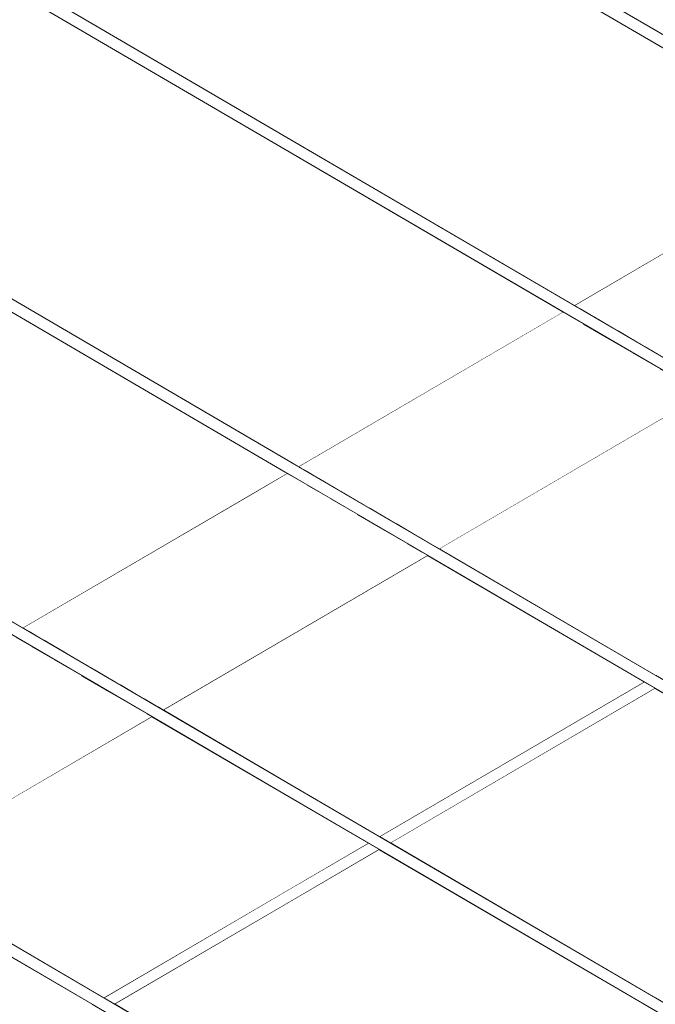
# Model space of a CAD drawing. Header units: millimetres. Extents: x -126680 to -83680, y 18016 to 39016.
# Tile 94 of 121: x -107843 to -107620, y 29891 to 30237. Entities that reach past the tile are written whole.
import ezdxf

# ---------------------------------------------------------------- set-up
doc = ezdxf.new("R2010")
doc.units = ezdxf.units.MM
doc.header["$MEASUREMENT"] = 0
doc.linetypes.add('Wipeout_Contour', pattern=[1000, 0, -1000])
doc.layers.add('Nowe_Konstrukcja - Schody', color=7, linetype='Continuous')
doc.layers.add('Nowe_Konstrukcja - Ściany zew', color=7, linetype='Continuous')
doc.layers.add('Nowe_Konstrukcja - Schody_Nr_pióra__101', color=250, linetype='Continuous', lineweight=13, true_color=0x333333)

msp = doc.modelspace()

# ---------------------------------------------------------------- wipeouts: each hides what was drawn before it
at = {"color": 254, "linetype": 'Wipeout_Contour', "lineweight": 0, "ltscale": 447916.351945}
msp.add_wipeout([(-107844.37, 30019.65), (-107937.37, 29965.3), (-107932, 29962.16), (-107839, 30016.51)], dxfattribs=at).dxf.layer = 'Nowe_Konstrukcja - Schody'
at = {"color": 254, "linetype": 'Wipeout_Contour', "lineweight": 0, "ltscale": 447056.102323}
msp.add_wipeout([(-107623.25, 30003.76), (-107716.25, 29949.41), (-107714.85, 29948.59), (-107621.85, 30002.94)], dxfattribs=at).dxf.layer = 'Nowe_Konstrukcja - Schody'
at = {"color": 254, "linetype": 'Wipeout_Contour', "lineweight": 0, "ltscale": 447417.206899}
msp.add_wipeout([(-107749.69, 29929.87), (-107813.21, 29892.74), (-107811.81, 29891.93), (-107748.98, 29928.65)], dxfattribs=at).dxf.layer = 'Nowe_Konstrukcja - Schody'
at = {"color": 254, "linetype": 'Wipeout_Contour', "lineweight": 0, "ltscale": 784274.418946}
msp.add_wipeout([(-108393.98, 30685.49), (-107747.97, 30307.95), (-107551.4, 30193.07), (-107493.98, 30226.63), (-107493.98, 30268.21), (-107749.99, 30417.83), (-108393.98, 30794.19)], dxfattribs=at).dxf.layer = 'Nowe_Konstrukcja - Ściany zew'
at = {"color": 254, "linetype": 'Wipeout_Contour', "lineweight": 0, "ltscale": 447857.995098}
msp.add_wipeout([(-107986.67, 29880.78), (-107910.76, 29836.42), (-107817.76, 29890.77), (-107893.67, 29935.13)], dxfattribs=at).dxf.layer = 'Nowe_Konstrukcja - Ściany zew'

# ---------------------------------------------------------------- next in the draw order: wipeouts: each hides what was drawn before it
at = {"color": 254, "linetype": 'Wipeout_Contour', "lineweight": 0, "ltscale": 447626.967646}
msp.add_wipeout([(-107840.41, 30021.97), (-107835.03, 30018.83), (-107757.9, 30063.91), (-107760.63, 30068.59)], dxfattribs=at).dxf.layer = 'Nowe_Konstrukcja - Schody'
at = {"color": 254, "linetype": 'Wipeout_Contour', "lineweight": 0, "ltscale": 447886.319764}
msp.add_wipeout([(-107932, 29962.16), (-107923.96, 29957.47), (-107830.96, 30011.82), (-107839, 30016.51)], dxfattribs=at).dxf.layer = 'Nowe_Konstrukcja - Schody'
at = {"color": 254, "linetype": 'Wipeout_Contour', "lineweight": 0, "ltscale": 447049.823417}
msp.add_wipeout([(-107714.85, 29948.59), (-107713.45, 29947.77), (-107620.45, 30002.12), (-107621.85, 30002.94)], dxfattribs=at).dxf.layer = 'Nowe_Konstrukcja - Schody'
at = {"color": 254, "linetype": 'Wipeout_Contour', "lineweight": 0, "ltscale": 447412.039803}
msp.add_wipeout([(-107748.98, 29928.65), (-107811.81, 29891.93), (-107810.41, 29891.11), (-107748.27, 29927.43)], dxfattribs=at).dxf.layer = 'Nowe_Konstrukcja - Schody'

# ---------------------------------------------------------------- next in the draw order: wipeouts: each hides what was drawn before it
at = {"color": 254, "linetype": 'Wipeout_Contour', "lineweight": 0, "ltscale": 447602.247232}
msp.add_wipeout([(-107835.03, 30018.83), (-107827, 30014.13), (-107753.81, 30056.91), (-107757.9, 30063.91)], dxfattribs=at).dxf.layer = 'Nowe_Konstrukcja - Schody'
at = {"color": 254, "linetype": 'Wipeout_Contour', "lineweight": 0, "ltscale": 447847.080987}
msp.add_wipeout([(-107923.96, 29957.47), (-107914.48, 29951.93), (-107821.48, 30006.28), (-107830.96, 30011.82)], dxfattribs=at).dxf.layer = 'Nowe_Konstrukcja - Schody'
at = {"color": 254, "linetype": 'Wipeout_Contour', "lineweight": 0, "ltscale": 447045.383567}
msp.add_wipeout([(-107713.45, 29947.77), (-107712.87, 29947.43), (-107619.87, 30001.78), (-107620.45, 30002.12)], dxfattribs=at).dxf.layer = 'Nowe_Konstrukcja - Schody'
at = {"color": 254, "linetype": 'Wipeout_Contour', "lineweight": 0, "ltscale": 447408.381674}
msp.add_wipeout([(-107810.41, 29891.11), (-107809.83, 29890.77), (-107747.97, 29926.92), (-107748.27, 29927.43)], dxfattribs=at).dxf.layer = 'Nowe_Konstrukcja - Schody'

# ---------------------------------------------------------------- next in the draw order: wipeouts: each hides what was drawn before it
at = {"color": 254, "linetype": 'Wipeout_Contour', "lineweight": 0, "ltscale": 447569.9416}
msp.add_wipeout([(-107827, 30014.13), (-107817.52, 30008.59), (-107748.98, 30048.65), (-107753.81, 30056.91)], dxfattribs=at).dxf.layer = 'Nowe_Konstrukcja - Schody'
at = {"color": 254, "linetype": 'Wipeout_Contour', "lineweight": 0, "ltscale": 447804.60949}
msp.add_wipeout([(-107821.48, 30006.28), (-107914.48, 29951.93), (-107905, 29946.39), (-107812, 30000.74)], dxfattribs=at).dxf.layer = 'Nowe_Konstrukcja - Schody'
at = {"color": 254, "linetype": 'Wipeout_Contour', "lineweight": 0, "ltscale": 447060.542177}
msp.add_wipeout([(-107623.83, 30004.1), (-107716.83, 29949.75), (-107716.25, 29949.41), (-107623.25, 30003.76)], dxfattribs=at).dxf.layer = 'Nowe_Konstrukcja - Schody'
at = {"color": 254, "linetype": 'Wipeout_Contour', "lineweight": 0, "ltscale": 447420.856296}
msp.add_wipeout([(-107813.8, 29893.08), (-107813.21, 29892.74), (-107749.69, 29929.87), (-107749.99, 29930.37)], dxfattribs=at).dxf.layer = 'Nowe_Konstrukcja - Schody'

# ---------------------------------------------------------------- next in the draw order: linework, layer by layer
at = {"layer": 'Nowe_Konstrukcja - Schody_Nr_pióra__101', "color": 250, "linetype": 'Continuous', "lineweight": 13, "true_color": 0x333333}
for p, q in [((-107716.83, 29949.75), (-107623.83, 30004.1)), ((-107712.87, 29947.43), (-107619.87, 30001.78))]:
    msp.add_line(p, q, dxfattribs=at)

# ---------------------------------------------------------------- next in the draw order: wipeouts: each hides what was drawn before it
at = {"color": 254, "linetype": 'Wipeout_Contour', "lineweight": 0, "ltscale": 447534.969206}
msp.add_wipeout([(-107748.98, 30048.65), (-107817.52, 30008.59), (-107808.04, 30003.05), (-107744.15, 30040.39)], dxfattribs=at).dxf.layer = 'Nowe_Konstrukcja - Schody'
at = {"color": 254, "linetype": 'Wipeout_Contour', "lineweight": 0, "ltscale": 447765.371181}
msp.add_wipeout([(-107812, 30000.74), (-107905, 29946.39), (-107896.96, 29941.69), (-107803.96, 29996.04)], dxfattribs=at).dxf.layer = 'Nowe_Konstrukcja - Schody'
at = {"color": 254, "linetype": 'Wipeout_Contour', "lineweight": 0, "ltscale": 447267.043602}
msp.add_wipeout([(-107720.22, 29947.1), (-107749.69, 29929.87), (-107748.98, 29928.65), (-107718.81, 29946.28)], dxfattribs=at).dxf.layer = 'Nowe_Konstrukcja - Schody'

# ---------------------------------------------------------------- next in the draw order: wipeouts: each hides what was drawn before it
at = {"color": 254, "linetype": 'Wipeout_Contour', "lineweight": 0, "ltscale": 447502.653242}
msp.add_wipeout([(-107744.15, 30040.39), (-107808.04, 30003.05), (-107800, 29998.36), (-107740.06, 30033.38)], dxfattribs=at).dxf.layer = 'Nowe_Konstrukcja - Schody'
at = {"color": 254, "linetype": 'Wipeout_Contour', "lineweight": 0, "ltscale": 447735.339612}
msp.add_wipeout([(-107803.96, 29996.04), (-107896.96, 29941.69), (-107891.59, 29938.55), (-107798.59, 29992.9)], dxfattribs=at).dxf.layer = 'Nowe_Konstrukcja - Schody'
at = {"color": 254, "linetype": 'Wipeout_Contour', "lineweight": 0, "ltscale": 447261.876182}
msp.add_wipeout([(-107748.98, 29928.65), (-107748.27, 29927.43), (-107717.41, 29945.46), (-107718.81, 29946.28)], dxfattribs=at).dxf.layer = 'Nowe_Konstrukcja - Schody'

# ---------------------------------------------------------------- next in the draw order: wipeouts: each hides what was drawn before it
at = {"color": 254, "linetype": 'Wipeout_Contour', "lineweight": 0, "ltscale": 447477.911679}
msp.add_wipeout([(-107740.06, 30033.38), (-107800, 29998.36), (-107794.63, 29995.22), (-107737.33, 30028.71)], dxfattribs=at).dxf.layer = 'Nowe_Konstrukcja - Schody'
at = {"color": 254, "linetype": 'Wipeout_Contour', "lineweight": 0, "ltscale": 447719.086694}
msp.add_wipeout([(-107798.59, 29992.9), (-107891.59, 29938.55), (-107889.71, 29937.45), (-107796.71, 29991.8)], dxfattribs=at).dxf.layer = 'Nowe_Konstrukcja - Schody'
at = {"color": 254, "linetype": 'Wipeout_Contour', "lineweight": 0, "ltscale": 447258.230985}
msp.add_wipeout([(-107748.27, 29927.43), (-107747.97, 29926.92), (-107716.83, 29945.12), (-107717.41, 29945.46)], dxfattribs=at).dxf.layer = 'Nowe_Konstrukcja - Schody'

# ---------------------------------------------------------------- next in the draw order: linework, layer by layer
at = {"layer": 'Nowe_Konstrukcja - Schody_Nr_pióra__101', "color": 250, "linetype": 'Continuous', "lineweight": 13, "true_color": 0x333333}
for p, q in [((-107889.71, 29937.45), (-107796.71, 29991.8)), ((-107809.83, 29890.77), (-107747.97, 29926.92))]:
    msp.add_line(p, q, dxfattribs=at)

# ---------------------------------------------------------------- next in the draw order: wipeouts: each hides what was drawn before it
at = {"color": 254, "linetype": 'Wipeout_Contour', "lineweight": 0, "ltscale": 447464.509465}
msp.add_wipeout([(-107794.63, 29995.22), (-107792.74, 29994.11), (-107736.37, 30027.06), (-107737.33, 30028.71)], dxfattribs=at).dxf.layer = 'Nowe_Konstrukcja - Schody'
at = {"color": 254, "linetype": 'Wipeout_Contour', "lineweight": 0, "ltscale": 447270.706714}
msp.add_wipeout([(-107720.8, 29947.43), (-107749.99, 29930.37), (-107749.69, 29929.87), (-107720.22, 29947.1)], dxfattribs=at).dxf.layer = 'Nowe_Konstrukcja - Schody'

# ---------------------------------------------------------------- next in the draw order: linework, layer by layer
at = {"layer": 'Nowe_Konstrukcja - Schody_Nr_pióra__101', "color": 250, "linetype": 'Continuous', "lineweight": 13, "true_color": 0x333333}
for p, q in [((-107749.99, 29930.37), (-107720.8, 29947.43)), ((-107747.97, 29926.92), (-107716.83, 29945.12)), ((-107813.8, 29893.08), (-107749.99, 29930.37))]:
    msp.add_line(p, q, dxfattribs=at)

# ---------------------------------------------------------------- next in the draw order: wipeouts: each hides what was drawn before it
at = {"color": 254, "linetype": 'Wipeout_Contour', "lineweight": 0, "ltscale": 447640.338268}
msp.add_wipeout([(-107761.59, 30070.23), (-107842.29, 30023.07), (-107840.41, 30021.97), (-107760.63, 30068.59)], dxfattribs=at).dxf.layer = 'Nowe_Konstrukcja - Schody'

# ---------------------------------------------------------------- next in the draw order: wipeouts: each hides what was drawn before it
at = {"color": 254, "linetype": 'Wipeout_Contour', "lineweight": 0, "ltscale": 447476.862942}
msp.add_wipeout([(-107747.41, 30076.32), (-107760.63, 30068.59), (-107757.9, 30063.91), (-107742.04, 30073.18)], dxfattribs=at).dxf.layer = 'Nowe_Konstrukcja - Schody'
at = {"color": 254, "linetype": 'Wipeout_Contour', "lineweight": 0, "ltscale": 447544.833848}
msp.add_wipeout([(-107889.71, 29937.45), (-107813.8, 29893.08), (-107720.8, 29947.43), (-107796.71, 29991.8)], dxfattribs=at).dxf.layer = 'Nowe_Konstrukcja - Ściany zew'

# ---------------------------------------------------------------- next in the draw order: wipeouts: each hides what was drawn before it
at = {"color": 254, "linetype": 'Wipeout_Contour', "lineweight": 0, "ltscale": 447290.866381}
msp.add_wipeout([(-107650.44, 30132.99), (-107743.44, 30078.64), (-107738.07, 30075.5), (-107645.07, 30129.85)], dxfattribs=at).dxf.layer = 'Nowe_Konstrukcja - Schody'
at = {"color": 254, "linetype": 'Wipeout_Contour', "lineweight": 0, "ltscale": 447452.110192}
msp.add_wipeout([(-107742.04, 30073.18), (-107757.9, 30063.91), (-107753.81, 30056.91), (-107734, 30068.48)], dxfattribs=at).dxf.layer = 'Nowe_Konstrukcja - Schody'
at = {"color": 254, "linetype": 'Wipeout_Contour', "lineweight": 0, "ltscale": 447148.757541}
msp.add_wipeout([(-107716.83, 29945.12), (-107809.83, 29890.77), (-107716.83, 29836.42), (-107623.83, 29890.77)], dxfattribs=at).dxf.layer = 'Nowe_Konstrukcja - Ściany zew'

# ---------------------------------------------------------------- next in the draw order: wipeouts: each hides what was drawn before it
at = {"color": 254, "linetype": 'Wipeout_Contour', "lineweight": 0, "ltscale": 446978.472386}
msp.add_wipeout([(-107646.48, 30135.3), (-107641.11, 30132.16), (-107548.11, 30186.51), (-107553.48, 30189.65)], dxfattribs=at).dxf.layer = 'Nowe_Konstrukcja - Schody'
at = {"color": 254, "linetype": 'Wipeout_Contour', "lineweight": 0, "ltscale": 447260.822819}
msp.add_wipeout([(-107738.07, 30075.5), (-107730.03, 30070.8), (-107637.04, 30125.15), (-107645.07, 30129.85)], dxfattribs=at).dxf.layer = 'Nowe_Konstrukcja - Schody'
at = {"color": 254, "linetype": 'Wipeout_Contour', "lineweight": 0, "ltscale": 447419.797725}
msp.add_wipeout([(-107753.81, 30056.91), (-107748.98, 30048.65), (-107724.52, 30062.94), (-107734, 30068.48)], dxfattribs=at).dxf.layer = 'Nowe_Konstrukcja - Schody'
at = {"color": 254, "linetype": 'Wipeout_Contour', "lineweight": 0, "ltscale": 447740.034387}
msp.add_wipeout([(-107749.99, 29737.83), (-107749.69, 29738.33), (-108029.69, 29901.97), (-108029.99, 29901.46)], dxfattribs=at).dxf.layer = 'Nowe_Konstrukcja - Schody'

# ---------------------------------------------------------------- next in the draw order: wipeouts: each hides what was drawn before it
at = {"color": 254, "linetype": 'Wipeout_Contour', "lineweight": 0, "ltscale": 446948.423181}
msp.add_wipeout([(-107641.11, 30132.16), (-107633.07, 30127.47), (-107540.07, 30181.82), (-107548.11, 30186.51)], dxfattribs=at).dxf.layer = 'Nowe_Konstrukcja - Schody'
at = {"color": 254, "linetype": 'Wipeout_Contour', "lineweight": 0, "ltscale": 447221.569215}
msp.add_wipeout([(-107637.04, 30125.15), (-107730.03, 30070.8), (-107720.55, 30065.26), (-107627.56, 30119.61)], dxfattribs=at).dxf.layer = 'Nowe_Konstrukcja - Schody'
at = {"color": 254, "linetype": 'Wipeout_Contour', "lineweight": 0, "ltscale": 447490.306391}
msp.add_wipeout([(-107749.29, 30077.42), (-107761.59, 30070.23), (-107760.63, 30068.59), (-107747.41, 30076.32)], dxfattribs=at).dxf.layer = 'Nowe_Konstrukcja - Schody'
at = {"color": 254, "linetype": 'Wipeout_Contour', "lineweight": 0, "ltscale": 447384.835257}
msp.add_wipeout([(-107748.98, 30048.65), (-107744.15, 30040.39), (-107715.04, 30057.4), (-107724.52, 30062.94)], dxfattribs=at).dxf.layer = 'Nowe_Konstrukcja - Schody'
at = {"color": 254, "linetype": 'Wipeout_Contour', "lineweight": 0, "ltscale": 447737.559171}
msp.add_wipeout([(-107748.98, 29739.56), (-107748.27, 29740.78), (-108028.27, 29904.41), (-108028.98, 29903.19)], dxfattribs=at).dxf.layer = 'Nowe_Konstrukcja - Schody'

# ---------------------------------------------------------------- next in the draw order: linework, layer by layer
at = {"layer": 'Nowe_Konstrukcja - Schody_Nr_pióra__101', "color": 250, "linetype": 'Continuous', "lineweight": 13, "true_color": 0x333333}
for p, q in [((-107761.59, 30070.23), (-107749.29, 30077.42)), ((-107842.29, 30023.07), (-107761.59, 30070.23))]:
    msp.add_line(p, q, dxfattribs=at)

# ---------------------------------------------------------------- next in the draw order: wipeouts: each hides what was drawn before it
at = {"color": 254, "linetype": 'Wipeout_Contour', "lineweight": 0, "ltscale": 446909.16216}
msp.add_wipeout([(-107540.07, 30181.82), (-107633.07, 30127.47), (-107623.59, 30121.93), (-107530.59, 30176.28)], dxfattribs=at).dxf.layer = 'Nowe_Konstrukcja - Schody'
at = {"color": 254, "linetype": 'Wipeout_Contour', "lineweight": 0, "ltscale": 447179.08165}
msp.add_wipeout([(-107627.56, 30119.61), (-107720.55, 30065.26), (-107711.07, 30059.72), (-107618.07, 30114.07)], dxfattribs=at).dxf.layer = 'Nowe_Konstrukcja - Schody'
at = {"color": 254, "linetype": 'Wipeout_Contour', "lineweight": 0, "ltscale": 447352.542828}
msp.add_wipeout([(-107744.15, 30040.39), (-107740.06, 30033.38), (-107707, 30052.71), (-107715.04, 30057.4)], dxfattribs=at).dxf.layer = 'Nowe_Konstrukcja - Schody'
at = {"color": 254, "linetype": 'Wipeout_Contour', "lineweight": 0, "ltscale": 447736.533942}
msp.add_wipeout([(-107748.27, 29740.78), (-107747.97, 29741.28), (-108027.97, 29904.92), (-108028.27, 29904.41)], dxfattribs=at).dxf.layer = 'Nowe_Konstrukcja - Schody'

# ---------------------------------------------------------------- next in the draw order: wipeouts: each hides what was drawn before it
at = {"color": 254, "linetype": 'Wipeout_Contour', "lineweight": 0, "ltscale": 446866.666547}
msp.add_wipeout([(-107623.59, 30121.93), (-107614.11, 30116.39), (-107521.11, 30170.74), (-107530.59, 30176.28)], dxfattribs=at).dxf.layer = 'Nowe_Konstrukcja - Schody'
at = {"color": 254, "linetype": 'Wipeout_Contour', "lineweight": 0, "ltscale": 447139.828503}
msp.add_wipeout([(-107711.07, 30059.72), (-107703.04, 30055.02), (-107610.04, 30109.37), (-107618.07, 30114.07)], dxfattribs=at).dxf.layer = 'Nowe_Konstrukcja - Schody'
at = {"color": 254, "linetype": 'Wipeout_Contour', "lineweight": 0, "ltscale": 447327.837706}
msp.add_wipeout([(-107707, 30052.71), (-107740.06, 30033.38), (-107737.33, 30028.71), (-107701.63, 30049.57)], dxfattribs=at).dxf.layer = 'Nowe_Konstrukcja - Schody'

# ---------------------------------------------------------------- next in the draw order: wipeouts: each hides what was drawn before it
at = {"color": 254, "linetype": 'Wipeout_Contour', "lineweight": 0, "ltscale": 446994.734955}
msp.add_wipeout([(-107648.37, 30136.4), (-107646.48, 30135.3), (-107553.48, 30189.65), (-107555.37, 30190.75)], dxfattribs=at).dxf.layer = 'Nowe_Konstrukcja - Schody'
at = {"color": 254, "linetype": 'Wipeout_Contour', "lineweight": 0, "ltscale": 447109.785567}
msp.add_wipeout([(-107610.04, 30109.37), (-107703.04, 30055.02), (-107697.67, 30051.88), (-107604.67, 30106.23)], dxfattribs=at).dxf.layer = 'Nowe_Konstrukcja - Schody'
at = {"color": 254, "linetype": 'Wipeout_Contour', "lineweight": 0, "ltscale": 447314.484151}
msp.add_wipeout([(-107737.33, 30028.71), (-107736.37, 30027.06), (-107699.74, 30048.46), (-107701.63, 30049.57)], dxfattribs=at).dxf.layer = 'Nowe_Konstrukcja - Schody'

# ---------------------------------------------------------------- next in the draw order: linework, layer by layer
at = {"layer": 'Nowe_Konstrukcja - Schody_Nr_pióra__101', "color": 250, "linetype": 'Continuous', "lineweight": 13, "true_color": 0x333333}
for p, q in [((-107648.37, 30136.4), (-107555.37, 30190.75)), ((-107736.37, 30027.06), (-107699.74, 30048.46)), ((-107792.74, 29994.11), (-107736.37, 30027.06))]:
    msp.add_line(p, q, dxfattribs=at)

# ---------------------------------------------------------------- next in the draw order: wipeouts: each hides what was drawn before it
at = {"color": 254, "linetype": 'Wipeout_Contour', "lineweight": 0, "ltscale": 447093.526513}
msp.add_wipeout([(-107604.67, 30106.23), (-107697.67, 30051.88), (-107695.78, 30050.78), (-107602.78, 30105.13)], dxfattribs=at).dxf.layer = 'Nowe_Konstrukcja - Schody'

# ---------------------------------------------------------------- next in the draw order: wipeouts: each hides what was drawn before it
at = {"color": 254, "linetype": 'Wipeout_Contour', "lineweight": 0, "ltscale": 447307.125863}
msp.add_wipeout([(-107652.33, 30134.09), (-107745.33, 30079.74), (-107743.44, 30078.64), (-107650.44, 30132.99)], dxfattribs=at).dxf.layer = 'Nowe_Konstrukcja - Schody'
at = {"color": 254, "linetype": 'Wipeout_Contour', "lineweight": 0, "ltscale": 560705.293181}
msp.add_wipeout([(-108393.98, 30680.85), (-108393.98, 30572.15), (-107648.37, 30136.4), (-107555.37, 30190.75), (-107749.99, 30304.5)], dxfattribs=at).dxf.layer = 'Nowe_Konstrukcja - Ściany zew'

# ---------------------------------------------------------------- next in the draw order: linework, layer by layer
at = {"layer": 'Nowe_Konstrukcja - Schody_Nr_pióra__101', "color": 250, "linetype": 'Continuous', "lineweight": 13, "true_color": 0x333333}
for p, q in [((-107745.33, 30079.74), (-107652.33, 30134.09)), ((-107695.78, 30050.78), (-107602.78, 30105.13))]:
    msp.add_line(p, q, dxfattribs=at)

# ---------------------------------------------------------------- next in the draw order: wipeouts: each hides what was drawn before it
at = {"color": 254, "linetype": 'Wipeout_Contour', "lineweight": 0, "ltscale": 448869.3017}
msp.add_wipeout([(-108393.98, 30458.82), (-107745.33, 30079.74), (-107652.33, 30134.09), (-108393.98, 30567.52)], dxfattribs=at).dxf.layer = 'Nowe_Konstrukcja - Ściany zew'

# ---------------------------------------------------------------- next in the draw order: wipeouts: each hides what was drawn before it
at = {"color": 254, "linetype": 'Wipeout_Contour', "lineweight": 0, "ltscale": 448964.276888}
msp.add_wipeout([(-107749.29, 30077.42), (-108393.98, 30454.19), (-108393.98, 30345.49), (-107842.29, 30023.07)], dxfattribs=at).dxf.layer = 'Nowe_Konstrukcja - Ściany zew'

# ---------------------------------------------------------------- next in the draw order: wipeouts: each hides what was drawn before it
at = {"color": 254, "linetype": 'Wipeout_Contour', "lineweight": 0, "ltscale": 447231.90437}
msp.add_wipeout([(-107699.74, 30048.46), (-107792.74, 29994.11), (-107716.83, 29949.75), (-107623.83, 30004.1)], dxfattribs=at).dxf.layer = 'Nowe_Konstrukcja - Ściany zew'

# ---------------------------------------------------------------- next in the draw order: wipeouts: each hides what was drawn before it
at = {"color": 254, "linetype": 'Wipeout_Contour', "lineweight": 0, "ltscale": 447861.016988}
msp.add_wipeout([(-107749.99, 29851.16), (-107749.69, 29851.67), (-108029.69, 30015.3), (-108029.99, 30014.8)], dxfattribs=at).dxf.layer = 'Nowe_Konstrukcja - Schody'
at = {"color": 254, "linetype": 'Wipeout_Contour', "lineweight": 0, "ltscale": 446919.207318}
msp.add_wipeout([(-107695.78, 30050.78), (-107619.87, 30006.42), (-107526.87, 30060.77), (-107602.78, 30105.13)], dxfattribs=at).dxf.layer = 'Nowe_Konstrukcja - Ściany zew'
at = {"color": 254, "linetype": 'Wipeout_Contour', "lineweight": 0, "ltscale": 446835.752708}
msp.add_wipeout([(-107619.87, 30001.78), (-107712.87, 29947.43), (-107619.87, 29893.08), (-107526.87, 29947.43)], dxfattribs=at).dxf.layer = 'Nowe_Konstrukcja - Ściany zew'

# ---------------------------------------------------------------- next in the draw order: wipeouts: each hides what was drawn before it
at = {"color": 254, "linetype": 'Wipeout_Contour', "lineweight": 0, "ltscale": 447858.55088}
msp.add_wipeout([(-107748.98, 29852.89), (-107748.27, 29854.11), (-108028.27, 30017.75), (-108028.98, 30016.52)], dxfattribs=at).dxf.layer = 'Nowe_Konstrukcja - Schody'

# ---------------------------------------------------------------- next in the draw order: wipeouts: each hides what was drawn before it
at = {"color": 254, "linetype": 'Wipeout_Contour', "lineweight": 0, "ltscale": 447857.529424}
msp.add_wipeout([(-107748.27, 29854.11), (-107747.97, 29854.62), (-108027.97, 30018.25), (-108028.27, 30017.75)], dxfattribs=at).dxf.layer = 'Nowe_Konstrukcja - Schody'

# ---------------------------------------------------------------- next in the draw order: wipeouts: each hides what was drawn before it
at = {"color": 254, "linetype": 'Wipeout_Contour', "lineweight": 0, "ltscale": 446782.066062}
msp.add_wipeout([(-107749.99, 29964.5), (-107493.98, 29814.88), (-107493.98, 29815.56), (-107749.69, 29965)], dxfattribs=at).dxf.layer = 'Nowe_Konstrukcja - Schody'

# ---------------------------------------------------------------- next in the draw order: wipeouts: each hides what was drawn before it
at = {"color": 254, "linetype": 'Wipeout_Contour', "lineweight": 0, "ltscale": 446782.332691}
msp.add_wipeout([(-107748.98, 29966.22), (-107493.98, 29817.2), (-107493.98, 29818.83), (-107748.27, 29967.44)], dxfattribs=at).dxf.layer = 'Nowe_Konstrukcja - Schody'

# ---------------------------------------------------------------- next in the draw order: wipeouts: each hides what was drawn before it
at = {"color": 254, "linetype": 'Wipeout_Contour', "lineweight": 0, "ltscale": 446782.440316}
msp.add_wipeout([(-107748.27, 29967.44), (-107493.98, 29818.83), (-107493.98, 29819.51), (-107747.97, 29967.95)], dxfattribs=at).dxf.layer = 'Nowe_Konstrukcja - Schody'

# ---------------------------------------------------------------- next in the draw order: wipeouts: each hides what was drawn before it
at = {"color": 254, "linetype": 'Wipeout_Contour', "lineweight": 0, "ltscale": 447982.425666}
msp.add_wipeout([(-107749.99, 29964.5), (-107749.69, 29965), (-108029.69, 30128.64), (-108029.99, 30128.13)], dxfattribs=at).dxf.layer = 'Nowe_Konstrukcja - Schody'

# ---------------------------------------------------------------- next in the draw order: wipeouts: each hides what was drawn before it
at = {"color": 254, "linetype": 'Wipeout_Contour', "lineweight": 0, "ltscale": 447979.968663}
msp.add_wipeout([(-107748.98, 29966.22), (-107748.27, 29967.44), (-108028.27, 30131.08), (-108028.98, 30129.86)], dxfattribs=at).dxf.layer = 'Nowe_Konstrukcja - Schody'

# ---------------------------------------------------------------- next in the draw order: wipeouts: each hides what was drawn before it
at = {"color": 254, "linetype": 'Wipeout_Contour', "lineweight": 0, "ltscale": 447978.950978}
msp.add_wipeout([(-107748.27, 29967.44), (-107747.97, 29967.95), (-108027.97, 30131.59), (-108028.27, 30131.08)], dxfattribs=at).dxf.layer = 'Nowe_Konstrukcja - Schody'

# ---------------------------------------------------------------- next in the draw order: wipeouts: each hides what was drawn before it
at = {"color": 254, "linetype": 'Wipeout_Contour', "lineweight": 0, "ltscale": 446903.592404}
msp.add_wipeout([(-107749.99, 30077.83), (-107493.98, 29928.21), (-107493.98, 29928.89), (-107749.69, 30078.33)], dxfattribs=at).dxf.layer = 'Nowe_Konstrukcja - Schody'

# ---------------------------------------------------------------- next in the draw order: wipeouts: each hides what was drawn before it
at = {"color": 254, "linetype": 'Wipeout_Contour', "lineweight": 0, "ltscale": 446903.86887}
msp.add_wipeout([(-107748.98, 30079.56), (-107493.98, 29930.53), (-107493.98, 29932.17), (-107748.27, 30080.78)], dxfattribs=at).dxf.layer = 'Nowe_Konstrukcja - Schody'

# ---------------------------------------------------------------- next in the draw order: wipeouts: each hides what was drawn before it
at = {"color": 254, "linetype": 'Wipeout_Contour', "lineweight": 0, "ltscale": 446903.980559}
msp.add_wipeout([(-107748.27, 30080.78), (-107493.98, 29932.17), (-107493.98, 29932.85), (-107747.97, 30081.28)], dxfattribs=at).dxf.layer = 'Nowe_Konstrukcja - Schody'

# ---------------------------------------------------------------- next in the draw order: linework, layer by layer
at = {"layer": 'Nowe_Konstrukcja - Schody_Nr_pióra__101', "color": 250, "linetype": 'Continuous', "lineweight": 13, "true_color": 0x333333}
for p, q in [((-107747.97, 29854.62), (-108027.97, 30018.25)), ((-107749.99, 29851.16), (-108029.99, 30014.8)), ((-107493.98, 29819.51), (-107747.97, 29967.95)), ((-107493.98, 29814.88), (-107749.99, 29964.5))]:
    msp.add_line(p, q, dxfattribs=at)

# ---------------------------------------------------------------- next in the draw order: wipeouts: each hides what was drawn before it
at = {"color": 254, "linetype": 'Wipeout_Contour', "lineweight": 0, "ltscale": 448104.260073}
msp.add_wipeout([(-107749.99, 30077.83), (-107749.69, 30078.33), (-108029.69, 30241.97), (-108029.99, 30241.46)], dxfattribs=at).dxf.layer = 'Nowe_Konstrukcja - Schody'

# ---------------------------------------------------------------- next in the draw order: wipeouts: each hides what was drawn before it
at = {"color": 254, "linetype": 'Wipeout_Contour', "lineweight": 0, "ltscale": 448101.812174}
msp.add_wipeout([(-107748.98, 30079.56), (-107748.27, 30080.78), (-108028.27, 30244.41), (-108028.98, 30243.19)], dxfattribs=at).dxf.layer = 'Nowe_Konstrukcja - Schody'

# ---------------------------------------------------------------- next in the draw order: wipeouts: each hides what was drawn before it
at = {"color": 254, "linetype": 'Wipeout_Contour', "lineweight": 0, "ltscale": 448100.798259}
msp.add_wipeout([(-107748.27, 30080.78), (-107747.97, 30081.28), (-108027.97, 30244.92), (-108028.27, 30244.41)], dxfattribs=at).dxf.layer = 'Nowe_Konstrukcja - Schody'

# ---------------------------------------------------------------- next in the draw order: wipeouts: each hides what was drawn before it
at = {"color": 254, "linetype": 'Wipeout_Contour', "lineweight": 0, "ltscale": 447025.545444}
msp.add_wipeout([(-107749.99, 30191.16), (-107493.98, 30041.55), (-107493.98, 30042.22), (-107749.69, 30191.67)], dxfattribs=at).dxf.layer = 'Nowe_Konstrukcja - Schody'

# ---------------------------------------------------------------- next in the draw order: wipeouts: each hides what was drawn before it
at = {"color": 254, "linetype": 'Wipeout_Contour', "lineweight": 0, "ltscale": 447025.831733}
msp.add_wipeout([(-107748.98, 30192.89), (-107493.98, 30043.86), (-107493.98, 30045.5), (-107748.27, 30194.11)], dxfattribs=at).dxf.layer = 'Nowe_Konstrukcja - Schody'

# ---------------------------------------------------------------- next in the draw order: wipeouts: each hides what was drawn before it
at = {"color": 254, "linetype": 'Wipeout_Contour', "lineweight": 0, "ltscale": 447025.947495}
msp.add_wipeout([(-107748.27, 30194.11), (-107493.98, 30045.5), (-107493.98, 30046.18), (-107747.97, 30194.62)], dxfattribs=at).dxf.layer = 'Nowe_Konstrukcja - Schody'

# ---------------------------------------------------------------- next in the draw order: linework, layer by layer
at = {"layer": 'Nowe_Konstrukcja - Schody_Nr_pióra__101', "color": 250, "linetype": 'Continuous', "lineweight": 13, "true_color": 0x333333}
for p, q in [((-107747.97, 29967.95), (-108027.97, 30131.59)), ((-107749.99, 29964.5), (-108029.99, 30128.13)), ((-107493.98, 29932.85), (-107747.97, 30081.28)), ((-107493.98, 29928.21), (-107749.99, 30077.83))]:
    msp.add_line(p, q, dxfattribs=at)

# ---------------------------------------------------------------- next in the draw order: wipeouts: each hides what was drawn before it
at = {"color": 254, "linetype": 'Wipeout_Contour', "lineweight": 0, "ltscale": 448226.519864}
msp.add_wipeout([(-107749.99, 30191.16), (-107749.69, 30191.67), (-108029.69, 30355.3), (-108029.99, 30354.8)], dxfattribs=at).dxf.layer = 'Nowe_Konstrukcja - Schody'

# ---------------------------------------------------------------- next in the draw order: wipeouts: each hides what was drawn before it
at = {"color": 254, "linetype": 'Wipeout_Contour', "lineweight": 0, "ltscale": 448224.081065}
msp.add_wipeout([(-107748.98, 30192.89), (-107748.27, 30194.11), (-108028.27, 30357.75), (-108028.98, 30356.52)], dxfattribs=at).dxf.layer = 'Nowe_Konstrukcja - Schody'

# ---------------------------------------------------------------- next in the draw order: wipeouts: each hides what was drawn before it
at = {"color": 254, "linetype": 'Wipeout_Contour', "lineweight": 0, "ltscale": 448223.07092}
msp.add_wipeout([(-107748.27, 30194.11), (-107747.97, 30194.62), (-108027.97, 30358.25), (-108028.27, 30357.75)], dxfattribs=at).dxf.layer = 'Nowe_Konstrukcja - Schody'

# ---------------------------------------------------------------- next in the draw order: wipeouts: each hides what was drawn before it
at = {"color": 254, "linetype": 'Wipeout_Contour', "lineweight": 0, "ltscale": 447147.924821}
msp.add_wipeout([(-107749.99, 30304.5), (-107493.98, 30154.88), (-107493.98, 30155.56), (-107749.69, 30305)], dxfattribs=at).dxf.layer = 'Nowe_Konstrukcja - Schody'

# ---------------------------------------------------------------- next in the draw order: wipeouts: each hides what was drawn before it
at = {"color": 254, "linetype": 'Wipeout_Contour', "lineweight": 0, "ltscale": 447148.220935}
msp.add_wipeout([(-107748.98, 30306.22), (-107493.98, 30157.2), (-107493.98, 30158.83), (-107748.27, 30307.44)], dxfattribs=at).dxf.layer = 'Nowe_Konstrukcja - Schody'

# ---------------------------------------------------------------- next in the draw order: wipeouts: each hides what was drawn before it
at = {"color": 254, "linetype": 'Wipeout_Contour', "lineweight": 0, "ltscale": 447148.340763}
msp.add_wipeout([(-107748.27, 30307.44), (-107493.98, 30158.83), (-107493.98, 30159.51), (-107747.97, 30307.95)], dxfattribs=at).dxf.layer = 'Nowe_Konstrukcja - Schody'

# ---------------------------------------------------------------- next in the draw order: linework, layer by layer
at = {"layer": 'Nowe_Konstrukcja - Schody_Nr_pióra__101', "color": 250, "linetype": 'Continuous', "lineweight": 13, "true_color": 0x333333}
for p, q in [((-107747.97, 30194.62), (-108027.97, 30358.25)), ((-107749.99, 30191.16), (-108029.99, 30354.8)), ((-107493.98, 30159.51), (-107747.97, 30307.95)), ((-107493.98, 30154.88), (-107749.99, 30304.5)), ((-107747.97, 30081.28), (-108027.97, 30244.92)), ((-107749.99, 30077.83), (-108029.99, 30241.46)), ((-107493.98, 30046.18), (-107747.97, 30194.62)), ((-107493.98, 30041.55), (-107749.99, 30191.16))]:
    msp.add_line(p, q, dxfattribs=at)

doc.saveas('drawing.dxf')
